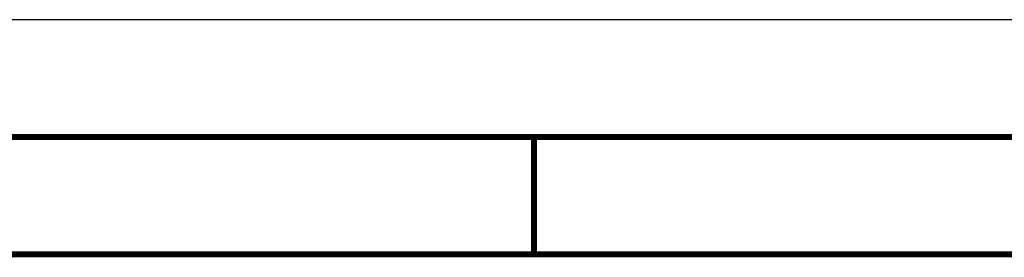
# Model space of a CAD drawing. Extents: x 0 to 420, y 0 to 297.
# Tile 39 of 93: x 146 to 187, y 287 to 297. Entities that reach past the tile are written whole.
import ezdxf

# ---------------------------------------------------------------- set-up
doc = ezdxf.new("R2010")
doc.units = 0
doc.header["$LTSCALE"] = 23.1
doc.layers.get('0').update_dxf_attribs({"linetype": 'CONTINUOUS'})

msp = doc.modelspace()

# ---------------------------------------------------------------- linework, layer by layer
at = {"color": 7, "linetype": 'CONTINUOUS'}
for p, q in [((0, 297), (420, 297)), ((25, 287), (410, 287))]:
    msp.add_line(p, q, dxfattribs=at)
at = {"color": 7, "linetype": 'CONTINUOUS', "const_width": 0.25}
for points in [[(415, 292), (20, 292)], [(167.5, 292), (167.5, 287)], [(25, 287), (410, 287)]]:
    msp.add_lwpolyline(points, dxfattribs=at)

doc.saveas('drawing.dxf')
